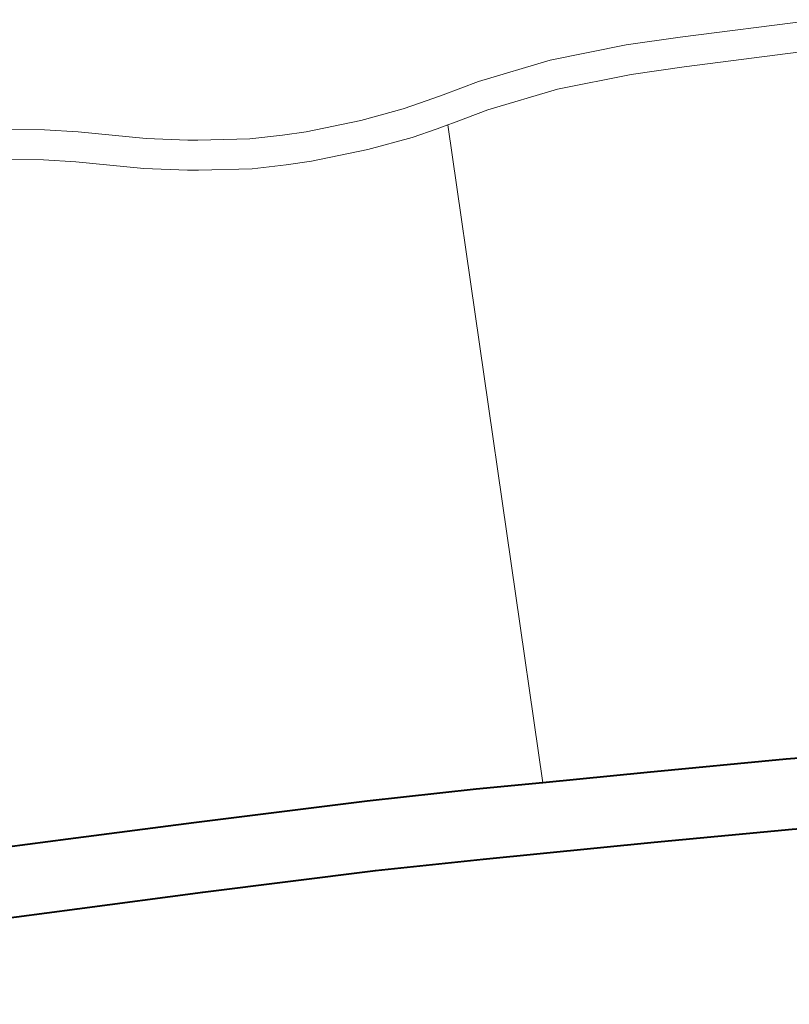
# Model space of a CAD drawing. Header units: metres. Extents: x 148316 to 148653, y 486436 to 486744.
# Tile 74 of 87: x 148561.05 to 148562.59, y 486713.85 to 486715.81. Entities that reach past the tile are written whole.
import ezdxf

# ---------------------------------------------------------------- set-up
doc = ezdxf.new("R2010")
doc.units = ezdxf.units.M
doc.header["$MEASUREMENT"] = 0
for name, color, linetype, lineweight in [('WVB-pen-brm-dik 018', 6, 'Continuous', 13), ('WVB-pen-dik 035', 1, 'Continuous', 40), ('WVB-raster-60%', 253, 'Continuous', 30)]:
    doc.layers.add(name, color=color, linetype=linetype, lineweight=lineweight)

# ---------------------------------------------------------------- blocks, each defined once
blk = doc.blocks.new('INZET')
at = {"layer": 'WVB-pen-brm-dik 018'}
for p, q in [((-0.0499434, -0.1216212), (-0.0502241, -0.1214158)), ((-0.0502241, -0.1214158), (-0.0499434, -0.1216212)), ((-0.0501258, -0.1218595), (-0.0503938, -0.1216634)), ((-0.0503938, -0.1216634), (-0.0501258, -0.1218595)), ((-0.0496817, -0.1218304), (-0.0499434, -0.1216212)), ((-0.0499434, -0.1216212), (-0.0496817, -0.1218304)), ((-0.049874, -0.1220608), (-0.0501258, -0.1218595)), ((-0.0501258, -0.1218595), (-0.049874, -0.1220608)), ((-0.0491677, -0.1222779), (-0.0496817, -0.1218304)), ((-0.0496817, -0.1218304), (-0.0491677, -0.1222779)), ((-0.0493586, -0.1225095), (-0.049874, -0.1220608)), ((-0.049874, -0.1220608), (-0.0493586, -0.1225095)), ((-0.0488391, -0.1225345), (-0.0491677, -0.1222779)), ((-0.0491677, -0.1222779), (-0.0488391, -0.1225345)), ((-0.0490155, -0.1227773), (-0.0493586, -0.1225095)), ((-0.0493586, -0.1225095), (-0.0490155, -0.1227773)), ((-0.0487556, -0.1225908), (-0.0488391, -0.1225345)), ((-0.0488391, -0.1225345), (-0.0487556, -0.1225908)), ((-0.0483234, -0.1228822), (-0.0487556, -0.1225908)), ((-0.0487556, -0.1225908), (-0.0483234, -0.1228822)), ((-0.0489234, -0.1228395), (-0.0490155, -0.1227773)), ((-0.0490155, -0.1227773), (-0.0489234, -0.1228395)), ((-0.0484807, -0.123138), (-0.0489234, -0.1228395)), ((-0.0489234, -0.1228395), (-0.0484807, -0.123138)), ((-0.0480395, -0.1230408), (-0.0483234, -0.1228822)), ((-0.0483234, -0.1228822), (-0.0480395, -0.1230408)), ((-0.0478247, -0.1231516), (-0.0480395, -0.1230408)), ((-0.0480395, -0.1230408), (-0.0478247, -0.1231516)), ((-0.0481815, -0.1233051), (-0.0484807, -0.123138)), ((-0.0484807, -0.123138), (-0.0481815, -0.1233051)), ((-0.0473145, -0.1233765), (-0.0478247, -0.1231516)), ((-0.0478247, -0.1231516), (-0.0473145, -0.1233765)), ((-0.0479541, -0.1234224), (-0.0481815, -0.1233051)), ((-0.0481815, -0.1233051), (-0.0479541, -0.1234224)), ((-0.0469037, -0.1235267), (-0.0473145, -0.1233765)), ((-0.0473145, -0.1233765), (-0.0469037, -0.1235267)), ((-0.0474266, -0.1236549), (-0.0479541, -0.1234224)), ((-0.0479541, -0.1234224), (-0.0474266, -0.1236549)), ((-0.0466591, -0.1235969), (-0.0469037, -0.1235267)), ((-0.0469037, -0.1235267), (-0.0466591, -0.1235969)), ((-0.0469967, -0.1238121), (-0.0474266, -0.1236549)), ((-0.0474266, -0.1236549), (-0.0469967, -0.1238121)), ((-0.0464958, -0.1236437), (-0.0466591, -0.1235969)), ((-0.0466591, -0.1235969), (-0.0464958, -0.1236437)), ((-0.0461333, -0.1237398), (-0.0464958, -0.1236437)), ((-0.0464958, -0.1236437), (-0.0461333, -0.1237398)), ((-0.045424, -0.1239816), (-0.0461333, -0.1237398)), ((-0.0461333, -0.1237398), (-0.045424, -0.1239816)), ((-0.0467419, -0.1238852), (-0.0469967, -0.1238121)), ((-0.0469967, -0.1238121), (-0.0467419, -0.1238852)), ((-0.0496678, -0.1298175), (-0.0466328, -0.1239165)), ((-0.0466328, -0.1239165), (-0.0496678, -0.1298175)), ((-0.0466328, -0.1239165), (-0.0467419, -0.1238852)), ((-0.0467419, -0.1238852), (-0.0466328, -0.1239165)), ((-0.0466328, -0.1239165), (-0.0465756, -0.1239329)), ((-0.0465756, -0.1239329), (-0.0466328, -0.1239165)), ((-0.0465756, -0.1239329), (-0.0462202, -0.1240271)), ((-0.0462202, -0.1240271), (-0.0465756, -0.1239329)), ((-0.0462202, -0.1240271), (-0.0455342, -0.124261)), ((-0.0455342, -0.124261), (-0.0462202, -0.1240271)), ((-0.0447205, -0.1242981), (-0.045424, -0.1239816)), ((-0.045424, -0.1239816), (-0.0447205, -0.1242981)), ((-0.0455342, -0.124261), (-0.0448509, -0.1245684)), ((-0.0448509, -0.1245684), (-0.0455342, -0.124261)), ((-0.0442342, -0.124549), (-0.0447205, -0.1242981)), ((-0.0447205, -0.1242981), (-0.0442342, -0.124549)), ((-0.0430253, -0.1251944), (-0.0442342, -0.124549)), ((-0.0442342, -0.124549), (-0.0430253, -0.1251944)), ((-0.0448509, -0.1245684), (-0.0443737, -0.1248146)), ((-0.0443737, -0.1248146), (-0.0448509, -0.1245684)), ((-0.0443737, -0.1248146), (-0.0431692, -0.1254577)), ((-0.0431692, -0.1254577), (-0.0443737, -0.1248146)), ((-0.0549473, -0.1269501), (-0.0538585, -0.1275273)), ((-0.0541867, -0.1281457), (-0.0552694, -0.1275716)), ((-0.0538585, -0.1275273), (-0.0527391, -0.128122)), ((-0.0530693, -0.1287392), (-0.0541867, -0.1281457)), ((-0.0527391, -0.128122), (-0.0512031, -0.1289496)), ((-0.0515403, -0.1295631), (-0.0530693, -0.1287392)), ((-0.0512031, -0.1289496), (-0.0502507, -0.1294837)), ((-0.0505958, -0.1300927), (-0.0515403, -0.1295631)), ((-0.0502507, -0.1294837), (-0.0496678, -0.1298175)), ((-0.0496678, -0.1298175), (-0.0487589, -0.1303379)), ((-0.0491082, -0.1309445), (-0.0505958, -0.1300927)), ((-0.0487589, -0.1303379), (-0.0475519, -0.1310369)), ((-0.0479076, -0.1316398), (-0.0491082, -0.1309445)), ((-0.0475519, -0.1310369), (-0.0461424, -0.1318844))]:
    blk.add_line(p, q, dxfattribs=at)
at = {"layer": 'WVB-pen-dik 035', "flags": 128}
for points in [[(-0.0698132, -0.1209543), (-0.0687201, -0.1213974), (-0.0679424, -0.121716), (-0.0671301, -0.122048), (-0.0662919, -0.122398), (-0.0659346, -0.122553), (-0.0650174, -0.1229539), (-0.063948, -0.1234185), (-0.063092, -0.123805), (-0.0620921, -0.1242578), (-0.060721, -0.1249065), (-0.059701, -0.1253737), (-0.0586406, -0.1258878), (-0.0574796, -0.1264531), (-0.0564982, -0.1269491), (-0.0552694, -0.1275716), (-0.0541867, -0.1281457), (-0.0530693, -0.1287392), (-0.0515403, -0.1295631), (-0.0505958, -0.1300927), (-0.0491082, -0.1309445), (-0.0479076, -0.1316398), (-0.0465023, -0.1324848)], [(-0.0496678, -0.1298175), (-0.0502507, -0.1294837), (-0.0512031, -0.1289496), (-0.0527391, -0.128122), (-0.0538585, -0.1275273), (-0.0549473, -0.1269501), (-0.0561821, -0.1263245), (-0.0571685, -0.125826), (-0.0583347, -0.1252582), (-0.0594025, -0.1247404), (-0.0604256, -0.1242719), (-0.061798, -0.1236226), (-0.0625955, -0.1232614)], [(-0.0461424, -0.1318844), (-0.0475519, -0.1310369), (-0.0487589, -0.1303379), (-0.0496678, -0.1298175)]]:
    blk.add_lwpolyline(points, dxfattribs=at)

msp = doc.modelspace()

# ---------------------------------------------------------------- block references
at = {"layer": 'WVB-raster-60%', "xscale": 200, "yscale": 200, "zscale": 200, "rotation": 35.4407035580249}
msp.add_blockref('INZET', (148555.136, 486741.2042), dxfattribs=at)

doc.saveas('drawing.dxf')
